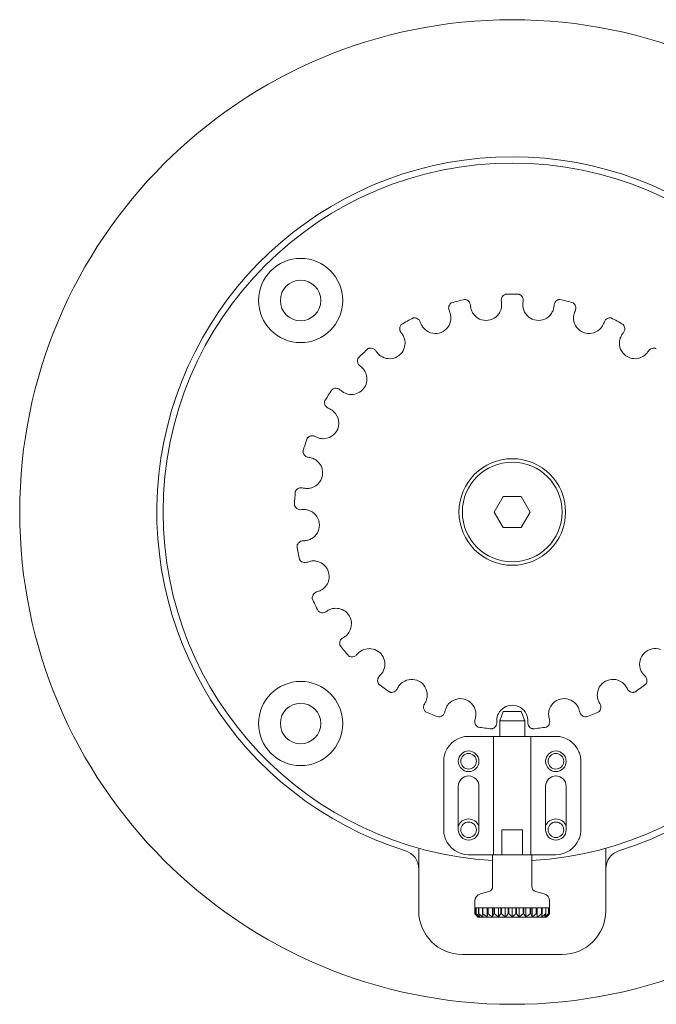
# Model space of a CAD drawing. Header units: millimetres. Extents: x 3163 to 5187, y 223 to 1022.
# Tile 3 of 15: x 3636 to 3739, y 518 to 676. Entities that reach past the tile are written whole.
import ezdxf

# ---------------------------------------------------------------- set-up
doc = ezdxf.new("R2010")
doc.units = ezdxf.units.MM

msp = doc.modelspace()

# ---------------------------------------------------------------- linework, layer by layer
at = {"color": 7, "linetype": 'Continuous', "lineweight": 15}
for p, q in [((3713.96, 599.06), (3712.51, 596.56)), ((3716.84, 599.06), (3713.96, 599.06)), ((3718.29, 596.56), (3716.84, 599.06)), ((3712.51, 596.56), (3713.96, 594.06)), ((3716.84, 594.06), (3718.29, 596.56)), ((3713.96, 594.06), (3716.84, 594.06)), ((3713.95, 564.56), (3713.4, 563.06)), ((3713.95, 564.56), (3716.85, 564.56)), ((3716.85, 564.56), (3717.4, 563.06)), ((3713.4, 560.56), (3713.4, 563.06)), ((3713.4, 563.06), (3717.4, 563.06)), ((3717.4, 560.56), (3717.4, 563.06)), ((3712.05, 560.56), (3708.4, 560.56)), ((3712.35, 560.56), (3712.05, 560.56)), ((3712.4, 560.56), (3712.35, 560.56)), ((3712.4, 560.56), (3712.4, 541.56)), ((3712.4, 560.56), (3718.4, 560.56)), ((3718.4, 541.56), (3718.4, 560.56)), ((3718.45, 560.56), (3718.4, 560.56)), ((3718.75, 560.56), (3718.45, 560.56)), ((3722.4, 560.56), (3718.75, 560.56)), ((3704.4, 545.56), (3704.4, 556.56)), ((3726.4, 556.56), (3726.4, 545.56)), ((3706.75, 545.56), (3706.75, 552.56)), ((3710.05, 552.56), (3710.05, 545.56)), ((3720.75, 545.56), (3720.75, 552.56)), ((3724.05, 552.56), (3724.05, 545.56)), ((3713.74, 545.56), (3713.74, 541.56)), ((3713.74, 541.56), (3713.74, 545.56)), ((3717.06, 545.56), (3713.74, 545.56)), ((3717.06, 545.56), (3713.74, 545.56)), ((3717.06, 541.56), (3717.06, 545.56)), ((3717.06, 545.56), (3717.06, 541.56)), ((3700.4, 539.32), (3700.4, 542.61)), ((3730.4, 542.61), (3730.4, 539.32)), ((3712.05, 541.56), (3708.4, 541.56)), ((3712.05, 541.56), (3712.25, 541.56)), ((3712.25, 536.44), (3712.25, 541.56)), ((3718.54, 541.56), (3712.25, 541.56)), ((3718.54, 536.44), (3718.54, 541.56)), ((3718.54, 541.56), (3718.75, 541.56)), ((3722.4, 541.56), (3718.75, 541.56)), ((3700.4, 532.56), (3700.4, 539.32)), ((3730.4, 539.32), (3730.4, 532.56)), ((3711.66, 535.67), (3710.29, 535.3)), ((3719.14, 535.67), (3720.51, 535.3)), ((3709.4, 533.06), (3709.4, 534.14)), ((3721.4, 533.06), (3721.4, 534.14)), ((3709.4, 533.06), (3709.4, 532.06)), ((3709.4, 533.06), (3709.4, 533.06)), ((3709.41, 532.06), (3709.41, 533.06)), ((3709.58, 533.06), (3709.41, 533.06)), ((3709.58, 533.06), (3709.58, 532.06)), ((3709.61, 532.06), (3709.61, 533.06)), ((3709.99, 533.06), (3709.61, 533.06)), ((3709.99, 533.06), (3709.99, 532.06)), ((3710.04, 532.06), (3710.04, 533.06)), ((3710.62, 533.06), (3710.04, 533.06)), ((3710.62, 533.06), (3710.62, 532.06)), ((3710.69, 532.06), (3710.69, 533.06)), ((3711.45, 533.06), (3710.69, 533.06)), ((3711.38, 531.61), (3711.38, 533.06)), ((3711.45, 533.06), (3711.45, 532.06)), ((3711.53, 532.06), (3711.53, 533.06)), ((3712.44, 533.06), (3711.53, 533.06)), ((3712.23, 531.61), (3712.23, 533.06)), ((3712.44, 533.06), (3712.44, 532.06)), ((3712.54, 532.06), (3712.54, 533.06)), ((3713.55, 533.06), (3712.54, 533.06)), ((3713.21, 531.61), (3713.21, 533.06)), ((3713.55, 533.06), (3713.55, 532.06)), ((3713.66, 532.06), (3713.66, 533.06)), ((3714.74, 533.06), (3713.66, 533.06)), ((3714.28, 531.61), (3714.28, 533.06)), ((3714.74, 533.06), (3714.74, 532.06)), ((3714.85, 532.06), (3714.85, 533.06)), ((3715.95, 533.06), (3714.85, 533.06)), ((3715.4, 533.06), (3715.4, 531.61)), ((3715.95, 533.06), (3715.95, 532.06)), ((3716.06, 532.06), (3716.06, 533.06)), ((3717.14, 533.06), (3716.06, 533.06)), ((3716.52, 531.61), (3716.52, 533.06)), ((3717.14, 533.06), (3717.14, 532.06)), ((3717.25, 532.06), (3717.25, 533.06)), ((3718.26, 533.06), (3717.25, 533.06)), ((3717.59, 531.61), (3717.59, 533.06)), ((3718.26, 533.06), (3718.26, 532.06)), ((3718.36, 532.06), (3718.36, 533.06)), ((3719.26, 533.06), (3718.36, 533.06)), ((3718.57, 531.61), (3718.57, 533.06)), ((3719.26, 533.06), (3719.26, 532.06)), ((3719.35, 532.06), (3719.35, 533.06)), ((3720.11, 533.06), (3719.35, 533.06)), ((3719.42, 531.61), (3719.42, 533.06)), ((3720.11, 533.06), (3720.11, 532.06)), ((3720.18, 532.06), (3720.18, 533.06)), ((3720.76, 533.06), (3720.18, 533.06)), ((3720.76, 533.06), (3720.76, 532.06)), ((3720.81, 532.06), (3720.81, 533.06)), ((3721.19, 533.06), (3720.81, 533.06)), ((3721.19, 533.06), (3721.19, 532.06)), ((3721.22, 532.06), (3721.22, 533.06)), ((3721.39, 533.06), (3721.22, 533.06)), ((3721.39, 532.06), (3721.39, 533.06)), ((3721.39, 533.06), (3721.39, 532.06)), ((3721.4, 533.06), (3721.39, 533.06)), ((3709.4, 532.06), (3709.41, 532.06)), ((3709.58, 532.06), (3709.61, 532.06)), ((3709.9, 531.56), (3709.62, 531.84)), ((3720.9, 531.56), (3709.9, 531.56)), ((3709.99, 532.06), (3710.04, 532.06)), ((3710.62, 532.06), (3710.69, 532.06)), ((3711.45, 532.06), (3711.53, 532.06)), ((3712.44, 532.06), (3712.54, 532.06)), ((3713.55, 532.06), (3713.66, 532.06)), ((3714.74, 532.06), (3714.85, 532.06)), ((3715.95, 532.06), (3716.06, 532.06)), ((3717.14, 532.06), (3717.25, 532.06)), ((3718.26, 532.06), (3718.36, 532.06)), ((3719.26, 532.06), (3719.35, 532.06)), ((3720.11, 532.06), (3720.18, 532.06)), ((3720.76, 532.06), (3720.81, 532.06)), ((3720.9, 531.56), (3721.18, 531.84)), ((3721.19, 532.06), (3721.22, 532.06)), ((3721.39, 532.06), (3721.39, 532.06)), ((3723.4, 525.56), (3707.4, 525.56))]:
    msp.add_line(p, q, dxfattribs=at)
at = {"color": 7, "linetype": 'Continuous', "lineweight": 15, "extrusion": (0, 0, -1)}
msp.add_circle((-3715.4, 596.56), 79, dxfattribs=at)
for centre, radius, start, end in [((-3715.4, 596.56), 57, 287.4576, 252.5424), ((-3681.46, 630.5), 6.75, 0, 180), ((-3681.46, 630.5), 6.75, 180, 0), ((-3715.4, 596.56), 34.95, 73.7828, 77.4172), ((-3715.4, 596.56), 34.95, 88.1828, 91.8172), ((-3715.4, 596.56), 34.95, 102.5828, 106.2172), ((-3711.2, 629.8), 2.5, 199.6241, 325.9759), ((-3719.6, 629.8), 2.5, 214.0241, 340.3759), ((-3715.4, 596.56), 34.95, 59.3828, 63.0172), ((-3703.07, 627.71), 2.5, 185.2241, 311.5759), ((-3727.73, 627.71), 2.5, 228.4241, 354.7759), ((-3715.4, 596.56), 34.95, 116.9828, 120.6172), ((-3715.4, 596.56), 34.95, 44.9828, 48.6172), ((-3695.71, 623.66), 2.5, 180, 297.1759), ((-3695.71, 623.66), 2.5, 170.8241, 180), ((-3735.09, 623.66), 2.5, 242.8241, 9.1759), ((-3689.59, 617.91), 2.5, 180, 282.7759), ((-3689.59, 617.91), 2.5, 156.4241, 180), ((-3715.4, 596.56), 34.95, 30.5828, 34.2172), ((-3685.09, 610.82), 2.5, 142.0241, 180), ((-3685.09, 610.82), 2.5, 180, 268.3759), ((-3715.4, 596.56), 34.95, 16.1828, 19.8172), ((-3682.49, 602.84), 2.5, 127.6241, 180), ((-3682.49, 602.84), 2.5, 180, 253.9759), ((-3715.4, 596.56), 34.95, 1.7828, 5.4172), ((-3681.97, 594.46), 2.5, 113.2241, 180), ((-3681.97, 594.46), 2.5, 180, 239.5759), ((-3715.4, 596.56), 34.95, 347.3828, 351.0172), ((-3683.54, 586.21), 2.5, 98.8241, 180), ((-3683.54, 586.21), 2.5, 180, 225.1759), ((-3715.4, 596.56), 34.95, 332.9828, 336.6172), ((-3687.11, 578.61), 2.5, 84.4241, 180), ((-3687.11, 578.61), 2.5, 180, 210.7759), ((-3715.4, 596.56), 34.95, 318.5828, 322.2172), ((-3692.47, 572.14), 2.5, 70.0241, 180), ((-3738.33, 572.14), 2.5, 343.6241, 109.9759), ((-3692.47, 572.14), 2.5, 180, 196.3759), ((-3681.46, 562.62), 6.75, 0, 180), ((-3715.4, 596.56), 34.95, 304.1828, 307.8172), ((-3699.26, 567.2), 2.5, 55.6241, 180), ((-3731.54, 567.2), 2.5, 358.0241, 124.3759), ((-3715.4, 596.56), 34.95, 232.1828, 235.8172), ((-3699.26, 567.2), 2.5, 180, 181.9759), ((-3707.07, 564.11), 2.5, 41.2241, 167.5759), ((-3723.73, 564.11), 2.5, 12.4241, 138.7759), ((-3715.4, 596.56), 34.95, 289.7828, 293.4172), ((-3715.4, 563.06), 2.5, 26.8241, 153.1759), ((-3715.4, 596.56), 34.95, 246.5828, 250.2172), ((-3681.46, 562.62), 6.75, 180, 0), ((-3715.4, 596.56), 34.95, 275.3828, 279.0172), ((-3715.4, 596.56), 34.95, 260.9828, 264.6172), ((-3708.4, 556.56), 1.65, 0, 180), ((-3722.4, 556.56), 1.65, 0, 180), ((-3708.4, 556.56), 1.65, 180, 0), ((-3722.4, 556.56), 1.65, 180, 0), ((-3708.4, 552.56), 1.65, 0, 180), ((-3722.4, 552.56), 1.65, 0, 180), ((-3708.4, 545.56), 1.75, 19.463, 160.537), ((-3722.4, 545.56), 1.75, 19.463, 160.537), ((-3708.4, 545.56), 1.65, 180, 0), ((-3722.4, 545.56), 1.65, 180, 0), ((-3697.4, 539.32), 3, 107.4576, 180), ((-3733.4, 539.32), 3, 0, 72.5424), ((-3711.45, 536.44), 0.8, 180, 255), ((-3720.2, 534.14), 1.2, 105, 180)]:
    msp.add_arc(centre, radius, start, end, dxfattribs=at)
at = {"color": 7, "linetype": 'Continuous', "lineweight": 15}
for centre, radius, start, end in [((3715.4, 596.56), 56, 0, 180), ((3681.46, 630.5), 3.25, 0, 180), ((3681.46, 630.5), 3.25, 180, 0), ((3715.4, 596.56), 8.55, 0, 180), ((3715.4, 596.56), 8, 0, 180), ((3715.4, 596.56), 56, 180, 266.7805), ((3715.4, 596.56), 8.55, 180, 0), ((3715.4, 596.56), 8, 180, 0), ((3715.4, 596.56), 56, 273.2195, 0), ((3681.46, 562.62), 3.25, 0, 180), ((3681.46, 562.62), 3.25, 180, 0), ((3708.4, 556.56), 4, 90, 157.6684), ((3722.4, 556.56), 4, 22.3316, 90), ((3708.4, 556.56), 1.25, 0, 180), ((3722.4, 556.56), 1.25, 0, 180), ((3708.4, 556.56), 1.25, 180, 0), ((3722.4, 556.56), 1.25, 180, 0), ((3708.4, 545.56), 1.25, 0, 180), ((3722.4, 545.56), 1.25, 0, 180), ((3708.4, 545.56), 1.25, 180, 0), ((3722.4, 545.56), 1.25, 180, 0), ((3708.4, 545.56), 4, 202.3316, 270), ((3722.4, 545.56), 4, 270, 337.6684), ((3719.34, 536.44), 0.8, 180, 255), ((3710.6, 534.14), 1.2, 105, 180), ((3707.4, 532.56), 7, 180, 270), ((3723.4, 532.56), 7, 270, 0)]:
    msp.add_arc(centre, radius, start, end, dxfattribs=at)
for points, knots in [([(3708.68, 629.8), (3708.67, 629.88), (3708.65, 629.96), (3708.59, 630.1), (3708.56, 630.17), (3708.44, 630.34), (3708.35, 630.43), (3708.15, 630.57), (3708.05, 630.61), (3707.92, 630.65), (3707.87, 630.66), (3707.81, 630.67), (3707.79, 630.67), (3707.79, 630.67)], [0.000000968, 0.000000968, 0.000000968, 0.000000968, 0.000311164, 0.000311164, 0.000621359, 0.000621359, 0.00124175, 0.00124175, 0.001862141, 0.001862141, 0.002172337, 0.002172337, 0.002482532, 0.002482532, 0.002482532, 0.002482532]), ([(3714.29, 631.49), (3714.29, 631.49), (3714.22, 631.47), (3714.07, 631.38), (3713.99, 631.32), (3713.83, 631.16), (3713.77, 631.07), (3713.67, 630.84), (3713.63, 630.7), (3713.63, 630.55)], [0.000000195, 0.000000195, 0.000000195, 0.000000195, 0.000580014, 0.000580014, 0.001159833, 0.001159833, 0.001739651, 0.001739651, 0.00231947, 0.00231947, 0.00231947, 0.00231947]), ([(3717.16, 630.43), (3717.17, 630.51), (3717.17, 630.59), (3717.15, 630.74), (3717.13, 630.81), (3717.06, 631.01), (3717, 631.12), (3716.84, 631.3), (3716.75, 631.37), (3716.63, 631.44), (3716.59, 631.46), (3716.53, 631.48), (3716.51, 631.49), (3716.51, 631.49)], [0.000000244, 0.000000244, 0.000000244, 0.000000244, 0.000310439, 0.000310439, 0.000620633, 0.000620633, 0.001241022, 0.001241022, 0.001861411, 0.001861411, 0.002171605, 0.002171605, 0.0024818, 0.0024818, 0.0024818, 0.0024818]), ([(3723.01, 630.67), (3723.01, 630.67), (3722.99, 630.67), (3722.92, 630.66), (3722.88, 630.65), (3722.75, 630.61), (3722.64, 630.57), (3722.45, 630.43), (3722.35, 630.34), (3722.2, 630.11), (3722.14, 629.97), (3722.12, 629.8)], [0.000000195, 0.000000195, 0.000000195, 0.000000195, 0.000309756, 0.000309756, 0.000619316, 0.000619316, 0.001238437, 0.001238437, 0.001857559, 0.001857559, 0.00247668, 0.00247668, 0.00247668, 0.00247668]), ([(3705.64, 630.12), (3705.64, 630.12), (3705.59, 630.09), (3705.49, 630), (3705.43, 629.94), (3705.28, 629.72), (3705.2, 629.52), (3705.2, 629.29)], [0.000000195, 0.000000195, 0.000000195, 0.000000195, 0.000494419, 0.000494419, 0.000988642, 0.000988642, 0.001977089, 0.001977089, 0.001977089, 0.001977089]), ([(3708.72, 629.48), (3708.74, 629.3), (3708.79, 629.12), (3708.92, 628.75), (3709.01, 628.57), (3709.13, 628.4)], [0.000001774, 0.000001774, 0.000001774, 0.000001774, 0.000606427, 0.000606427, 0.00121108, 0.00121108, 0.00121108, 0.00121108]), ([(3713.56, 628.96), (3713.6, 629.09), (3713.64, 629.24), (3713.69, 629.52), (3713.7, 629.66), (3713.7, 629.8)], [0.0067913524, 0.0067913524, 0.0067913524, 0.0067913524, 0.0072248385, 0.0072248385, 0.0076583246, 0.0076583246, 0.0076583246, 0.0076583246]), ([(3717.12, 630.11), (3717.09, 629.93), (3717.09, 629.74), (3717.13, 629.34), (3717.17, 629.15), (3717.24, 628.96)], [0.000000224, 0.000000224, 0.000000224, 0.000000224, 0.000604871, 0.000604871, 0.001209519, 0.001209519, 0.001209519, 0.001209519]), ([(3721.67, 628.4), (3721.78, 628.56), (3721.88, 628.75), (3722.01, 629.11), (3722.06, 629.3), (3722.08, 629.48)], [0.006789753, 0.006789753, 0.006789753, 0.006789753, 0.00739209, 0.00739209, 0.007994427, 0.007994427, 0.007994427, 0.007994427]), ([(3725.52, 628.93), (3725.56, 629), (3725.58, 629.08), (3725.6, 629.23), (3725.6, 629.31), (3725.58, 629.52), (3725.54, 629.64), (3725.43, 629.85), (3725.37, 629.94), (3725.26, 630.04), (3725.23, 630.07), (3725.18, 630.11), (3725.16, 630.12), (3725.16, 630.12)], [0.000005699, 0.000005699, 0.000005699, 0.000005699, 0.000315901, 0.000315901, 0.000626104, 0.000626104, 0.001246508, 0.001246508, 0.001866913, 0.001866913, 0.002177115, 0.002177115, 0.002487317, 0.002487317, 0.002487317, 0.002487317]), ([(3700.62, 627.08), (3700.59, 627.16), (3700.55, 627.23), (3700.47, 627.36), (3700.42, 627.41), (3700.26, 627.55), (3700.15, 627.62), (3699.93, 627.7), (3699.82, 627.71), (3699.67, 627.72), (3699.63, 627.71), (3699.56, 627.71), (3699.54, 627.7), (3699.54, 627.7)], [0.000009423, 0.000009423, 0.000009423, 0.000009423, 0.00031963, 0.00031963, 0.000629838, 0.000629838, 0.001250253, 0.001250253, 0.001870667, 0.001870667, 0.002180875, 0.002180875, 0.002491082, 0.002491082, 0.002491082, 0.002491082]), ([(3705.57, 627.71), (3705.57, 627.87), (3705.55, 628.03), (3705.49, 628.34), (3705.45, 628.49), (3705.39, 628.63)], [0.0070165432, 0.0070165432, 0.0070165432, 0.0070165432, 0.0075056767, 0.0075056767, 0.0079948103, 0.0079948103, 0.0079948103, 0.0079948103]), ([(3725.41, 628.63), (3725.34, 628.46), (3725.29, 628.28), (3725.23, 627.88), (3725.22, 627.68), (3725.24, 627.48)], [0.000000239, 0.000000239, 0.000000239, 0.000000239, 0.000604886, 0.000604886, 0.001209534, 0.001209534, 0.001209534, 0.001209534]), ([(3731.26, 627.7), (3731.26, 627.7), (3731.23, 627.71), (3731.17, 627.71), (3731.12, 627.72), (3730.98, 627.71), (3730.87, 627.7), (3730.65, 627.62), (3730.54, 627.55), (3730.33, 627.36), (3730.24, 627.24), (3730.17, 627.08)], [0.000000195, 0.000000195, 0.000000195, 0.000000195, 0.000309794, 0.000309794, 0.000619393, 0.000619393, 0.00123859, 0.00123859, 0.001857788, 0.001857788, 0.002476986, 0.002476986, 0.002476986, 0.002476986]), ([(3697.6, 626.64), (3697.6, 626.64), (3697.58, 626.61), (3697.52, 626.53), (3697.48, 626.48), (3697.39, 626.3), (3697.35, 626.15), (3697.35, 625.98)], [0.000000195, 0.000000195, 0.000000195, 0.000000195, 0.000399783, 0.000399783, 0.000799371, 0.000799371, 0.001598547, 0.001598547, 0.001598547, 0.001598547]), ([(3697.35, 625.98), (3697.35, 625.89), (3697.36, 625.79), (3697.43, 625.59), (3697.47, 625.49), (3697.54, 625.39)], [0.0015985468, 0.0015985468, 0.0015985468, 0.0015985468, 0.0020379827, 0.0020379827, 0.0024774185, 0.0024774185, 0.0024774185, 0.0024774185]), ([(3700.74, 626.79), (3700.81, 626.62), (3700.9, 626.45), (3701.12, 626.12), (3701.26, 625.97), (3701.41, 625.84)], [0.000000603, 0.000000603, 0.000000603, 0.000000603, 0.000605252, 0.000605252, 0.0012099, 0.0012099, 0.0012099, 0.0012099]), ([(3729.39, 625.84), (3729.54, 625.97), (3729.68, 626.13), (3729.9, 626.45), (3729.99, 626.62), (3730.06, 626.79)], [0.006789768, 0.006789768, 0.006789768, 0.006789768, 0.007392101, 0.007392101, 0.007994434, 0.007994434, 0.007994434, 0.007994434]), ([(3733.26, 625.39), (3733.31, 625.46), (3733.34, 625.53), (3733.4, 625.67), (3733.42, 625.74), (3733.46, 625.95), (3733.45, 626.08), (3733.4, 626.31), (3733.35, 626.41), (3733.28, 626.53), (3733.25, 626.57), (3733.21, 626.62), (3733.2, 626.64), (3733.2, 626.64)], [0.000021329, 0.000021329, 0.000021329, 0.000021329, 0.000331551, 0.000331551, 0.000641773, 0.000641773, 0.001262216, 0.001262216, 0.001882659, 0.001882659, 0.002192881, 0.002192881, 0.002503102, 0.002503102, 0.002503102, 0.002503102]), ([(3698.18, 624.06), (3698.14, 624.26), (3698.09, 624.46), (3697.93, 624.82), (3697.84, 624.99), (3697.73, 625.13)], [0.006789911, 0.006789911, 0.006789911, 0.006789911, 0.007392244, 0.007392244, 0.007994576, 0.007994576, 0.007994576, 0.007994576]), ([(3733.07, 625.13), (3732.96, 624.99), (3732.87, 624.82), (3732.71, 624.46), (3732.65, 624.26), (3732.62, 624.06)], [0.000000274, 0.000000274, 0.000000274, 0.000000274, 0.000604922, 0.000604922, 0.00120957, 0.00120957, 0.00120957, 0.00120957]), ([(3693.5, 622.45), (3693.45, 622.52), (3693.39, 622.58), (3693.28, 622.68), (3693.21, 622.72), (3693.03, 622.81), (3692.9, 622.85), (3692.67, 622.87), (3692.56, 622.86), (3692.42, 622.83), (3692.38, 622.81), (3692.32, 622.79), (3692.3, 622.78), (3692.3, 622.78)], [0.000027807, 0.000027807, 0.000027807, 0.000027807, 0.000338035, 0.000338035, 0.000648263, 0.000648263, 0.001268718, 0.001268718, 0.001889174, 0.001889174, 0.002199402, 0.002199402, 0.00250963, 0.00250963, 0.00250963, 0.00250963]), ([(3738.5, 622.78), (3738.5, 622.78), (3738.48, 622.79), (3738.42, 622.81), (3738.38, 622.83), (3738.24, 622.86), (3738.13, 622.87), (3737.89, 622.85), (3737.77, 622.81), (3737.52, 622.68), (3737.4, 622.59), (3737.3, 622.45)], [0.000000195, 0.000000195, 0.000000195, 0.000000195, 0.000309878, 0.000309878, 0.00061956, 0.00061956, 0.001238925, 0.001238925, 0.00185829, 0.00185829, 0.002477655, 0.002477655, 0.002477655, 0.002477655]), ([(3690.68, 621.27), (3690.68, 621.27), (3690.64, 621.2), (3690.59, 621.03), (3690.57, 620.93), (3690.57, 620.81)], [0.000000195, 0.000000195, 0.000000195, 0.000000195, 0.00058818, 0.00058818, 0.001176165, 0.001176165, 0.001176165, 0.001176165]), ([(3693.69, 622.19), (3693.79, 622.05), (3693.92, 621.91), (3694.22, 621.64), (3694.39, 621.53), (3694.57, 621.44)], [0.000000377, 0.000000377, 0.000000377, 0.000000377, 0.000605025, 0.000605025, 0.001209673, 0.001209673, 0.001209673, 0.001209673]), ([(3736.23, 621.44), (3736.41, 621.53), (3736.58, 621.65), (3736.88, 621.9), (3737.01, 622.05), (3737.11, 622.19)], [0.006789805, 0.006789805, 0.006789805, 0.006789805, 0.007392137, 0.007392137, 0.00799447, 0.00799447, 0.00799447, 0.00799447]), ([(3690.57, 620.81), (3690.57, 620.69), (3690.59, 620.56), (3690.71, 620.29), (3690.8, 620.16), (3690.93, 620.04)], [0.001176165, 0.001176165, 0.001176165, 0.001176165, 0.001825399, 0.001825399, 0.002474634, 0.002474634, 0.002474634, 0.002474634]), ([(3691.88, 618.91), (3691.8, 619.1), (3691.69, 619.28), (3691.46, 619.59), (3691.32, 619.72), (3691.18, 619.84)], [0.006789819, 0.006789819, 0.006789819, 0.006789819, 0.007392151, 0.007392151, 0.007994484, 0.007994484, 0.007994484, 0.007994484]), ([(3687.75, 616.19), (3687.68, 616.25), (3687.61, 616.29), (3687.48, 616.35), (3687.41, 616.38), (3687.2, 616.43), (3687.07, 616.43), (3686.84, 616.39), (3686.74, 616.35), (3686.61, 616.29), (3686.57, 616.26), (3686.52, 616.23), (3686.5, 616.21), (3686.5, 616.21)], [0.000027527, 0.000027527, 0.000027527, 0.000027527, 0.000337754, 0.000337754, 0.000647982, 0.000647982, 0.001268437, 0.001268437, 0.001888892, 0.001888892, 0.00219912, 0.00219912, 0.002509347, 0.002509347, 0.002509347, 0.002509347]), ([(3687.99, 615.99), (3688.13, 615.87), (3688.29, 615.77), (3688.65, 615.59), (3688.84, 615.52), (3689.03, 615.48)], [0.000000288, 0.000000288, 0.000000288, 0.000000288, 0.000604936, 0.000604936, 0.001209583, 0.001209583, 0.001209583, 0.001209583]), ([(3685.31, 614.34), (3685.31, 614.34), (3685.31, 614.31), (3685.29, 614.23), (3685.29, 614.18), (3685.29, 614.13)], [0.0000001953, 0.0000001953, 0.0000001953, 0.0000001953, 0.0003487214, 0.0003487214, 0.0006972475, 0.0006972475, 0.0006972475, 0.0006972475]), ([(3685.29, 614.13), (3685.29, 613.99), (3685.32, 613.81), (3685.45, 613.57), (3685.51, 613.49), (3685.66, 613.34), (3685.75, 613.27), (3685.86, 613.22)], [0.000697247, 0.000697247, 0.000697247, 0.000697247, 0.00158718, 0.00158718, 0.002032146, 0.002032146, 0.002477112, 0.002477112, 0.002477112, 0.002477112]), ([(3687.06, 612.36), (3686.93, 612.52), (3686.79, 612.67), (3686.48, 612.91), (3686.32, 613.01), (3686.15, 613.09)], [0.006789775, 0.006789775, 0.006789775, 0.006789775, 0.007392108, 0.007392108, 0.00799444, 0.00799444, 0.00799444, 0.00799444]), ([(3683.73, 608.7), (3683.66, 608.73), (3683.58, 608.76), (3683.43, 608.79), (3683.36, 608.79), (3683.15, 608.79), (3683.02, 608.76), (3682.8, 608.67), (3682.71, 608.6), (3682.61, 608.51), (3682.58, 608.48), (3682.53, 608.43), (3682.52, 608.41), (3682.52, 608.41)], [0.000008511, 0.000008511, 0.000008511, 0.000008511, 0.000318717, 0.000318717, 0.000628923, 0.000628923, 0.001249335, 0.001249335, 0.001869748, 0.001869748, 0.002179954, 0.002179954, 0.00249016, 0.00249016, 0.00249016, 0.00249016]), ([(3684.02, 608.56), (3684.19, 608.48), (3684.37, 608.42), (3684.75, 608.34), (3684.95, 608.32), (3685.16, 608.33)], [0.000000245, 0.000000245, 0.000000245, 0.000000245, 0.000604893, 0.000604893, 0.00120954, 0.00120954, 0.00120954, 0.00120954]), ([(3681.84, 606.3), (3681.84, 606.3), (3681.84, 606.28), (3681.84, 606.21), (3681.85, 606.17), (3681.88, 606.03), (3681.92, 605.92), (3682.04, 605.72), (3682.12, 605.62), (3682.34, 605.45), (3682.48, 605.39), (3682.65, 605.35)], [0.000000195, 0.000000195, 0.000000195, 0.000000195, 0.000309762, 0.000309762, 0.000619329, 0.000619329, 0.001238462, 0.001238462, 0.001857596, 0.001857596, 0.00247673, 0.00247673, 0.00247673, 0.00247673]), ([(3684.02, 604.82), (3683.86, 604.94), (3683.68, 605.05), (3683.32, 605.2), (3683.14, 605.26), (3682.96, 605.29)], [0.006789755, 0.006789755, 0.006789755, 0.006789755, 0.00739209, 0.00739209, 0.007994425, 0.007994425, 0.007994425, 0.007994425]), ([(3681.71, 600.44), (3681.63, 600.46), (3681.55, 600.46), (3681.39, 600.45), (3681.32, 600.44), (3681.12, 600.39), (3681.01, 600.32), (3680.82, 600.18), (3680.75, 600.1), (3680.67, 599.98), (3680.65, 599.94), (3680.62, 599.88), (3680.61, 599.86), (3680.61, 599.86)], [0.000000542, 0.000000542, 0.000000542, 0.000000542, 0.000310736, 0.000310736, 0.000620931, 0.000620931, 0.001241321, 0.001241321, 0.001861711, 0.001861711, 0.002171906, 0.002171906, 0.0024821, 0.0024821, 0.0024821, 0.0024821]), ([(3682.02, 600.38), (3682.2, 600.35), (3682.39, 600.33), (3682.79, 600.35), (3682.99, 600.38), (3683.18, 600.43)], [0.000000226, 0.000000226, 0.000000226, 0.000000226, 0.000604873, 0.000604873, 0.001209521, 0.001209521, 0.001209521, 0.001209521]), ([(3680.47, 597.65), (3680.47, 597.65), (3680.47, 597.63), (3680.5, 597.56), (3680.51, 597.52), (3680.58, 597.4), (3680.64, 597.3), (3680.81, 597.14), (3680.91, 597.06), (3681.17, 596.95), (3681.32, 596.92), (3681.49, 596.93)], [0.000000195, 0.000000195, 0.000000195, 0.000000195, 0.000309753, 0.000309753, 0.00061931, 0.00061931, 0.001238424, 0.001238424, 0.001857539, 0.001857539, 0.002476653, 0.002476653, 0.002476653, 0.002476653]), ([(3682.95, 596.75), (3682.77, 596.83), (3682.57, 596.89), (3682.18, 596.96), (3681.99, 596.96), (3681.81, 596.95)], [0.006793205, 0.006793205, 0.006793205, 0.006793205, 0.007395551, 0.007395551, 0.007997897, 0.007997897, 0.007997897, 0.007997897]), ([(3681.8, 591.94), (3681.72, 591.94), (3681.64, 591.92), (3681.49, 591.88), (3681.43, 591.84), (3681.25, 591.74), (3681.15, 591.65), (3681, 591.47), (3680.96, 591.37), (3680.91, 591.23), (3680.9, 591.19), (3680.88, 591.13), (3680.88, 591.1), (3680.88, 591.1)], [0.000000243, 0.000000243, 0.000000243, 0.000000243, 0.000310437, 0.000310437, 0.000620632, 0.000620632, 0.001241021, 0.001241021, 0.001861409, 0.001861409, 0.002171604, 0.002171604, 0.002481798, 0.002481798, 0.002481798, 0.002481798]), ([(3682.12, 591.96), (3682.3, 591.97), (3682.49, 592), (3682.87, 592.12), (3683.06, 592.2), (3683.23, 592.3)], [0.00000357, 0.00000357, 0.00000357, 0.00000357, 0.00060823, 0.00060823, 0.001212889, 0.001212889, 0.001212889, 0.001212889]), ([(3681.29, 588.93), (3681.29, 588.93), (3681.31, 588.91), (3681.34, 588.85), (3681.37, 588.82), (3681.46, 588.71), (3681.55, 588.64), (3681.75, 588.52), (3681.87, 588.47), (3682.15, 588.43), (3682.3, 588.43), (3682.46, 588.49)], [0.000000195, 0.000000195, 0.000000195, 0.000000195, 0.000309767, 0.000309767, 0.000619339, 0.000619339, 0.001238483, 0.001238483, 0.001857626, 0.001857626, 0.00247677, 0.00247677, 0.00247677, 0.00247677]), ([(3683.92, 588.68), (3683.72, 588.71), (3683.52, 588.72), (3683.12, 588.68), (3682.94, 588.64), (3682.77, 588.59)], [0.007094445, 0.007094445, 0.007094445, 0.007094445, 0.007701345, 0.007701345, 0.008308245, 0.008308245, 0.008308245, 0.008308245]), ([(3684.01, 583.73), (3683.87, 583.69), (3683.76, 583.62), (3683.58, 583.46), (3683.51, 583.38), (3683.4, 583.2), (3683.37, 583.11), (3683.32, 582.93), (3683.32, 582.85), (3683.32, 582.78)], [0.000006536, 0.000006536, 0.000006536, 0.000006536, 0.000524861, 0.000524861, 0.001043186, 0.001043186, 0.001561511, 0.001561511, 0.002079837, 0.002079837, 0.002079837, 0.002079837]), ([(3684.31, 583.83), (3684.48, 583.89), (3684.66, 583.97), (3685, 584.17), (3685.16, 584.29), (3685.3, 584.44)], [0.000282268, 0.000282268, 0.000282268, 0.000282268, 0.000887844, 0.000887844, 0.001493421, 0.001493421, 0.001493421, 0.001493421]), ([(3684.26, 580.68), (3684.26, 580.68), (3684.28, 580.67), (3684.33, 580.62), (3684.36, 580.6), (3684.48, 580.52), (3684.58, 580.47), (3684.81, 580.4), (3684.94, 580.39), (3685.21, 580.41), (3685.36, 580.46), (3685.5, 580.55)], [0.000000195, 0.000000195, 0.000000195, 0.000000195, 0.000309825, 0.000309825, 0.000619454, 0.000619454, 0.001238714, 0.001238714, 0.001857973, 0.001857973, 0.002477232, 0.002477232, 0.002477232, 0.002477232]), ([(3686.87, 581.1), (3686.67, 581.08), (3686.47, 581.03), (3686.1, 580.9), (3685.93, 580.82), (3685.77, 580.72)], [0.006789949, 0.006789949, 0.006789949, 0.006789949, 0.007392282, 0.007392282, 0.007994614, 0.007994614, 0.007994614, 0.007994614]), ([(3688.45, 576.5), (3688.61, 576.6), (3688.76, 576.71), (3689.03, 577), (3689.16, 577.16), (3689.26, 577.33)], [0.000000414, 0.000000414, 0.000000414, 0.000000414, 0.000605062, 0.000605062, 0.00120971, 0.00120971, 0.00120971, 0.00120971]), ([(3688.18, 576.33), (3688.1, 576.27), (3688.02, 576.21), (3687.9, 576.07), (3687.85, 575.99), (3687.75, 575.77), (3687.72, 575.62), (3687.72, 575.48)], [0.000021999, 0.000021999, 0.000021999, 0.000021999, 0.000405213, 0.000405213, 0.000788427, 0.000788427, 0.001554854, 0.001554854, 0.001554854, 0.001554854]), ([(3687.72, 575.48), (3687.72, 575.4), (3687.73, 575.32), (3687.76, 575.2), (3687.78, 575.15), (3687.78, 575.15)], [0.0015548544, 0.0015548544, 0.0015548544, 0.0015548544, 0.0020293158, 0.0020293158, 0.0025037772, 0.0025037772, 0.0025037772, 0.0025037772]), ([(3689.19, 573.44), (3689.19, 573.44), (3689.21, 573.43), (3689.27, 573.4), (3689.31, 573.38), (3689.44, 573.33), (3689.55, 573.31), (3689.79, 573.3), (3689.91, 573.32), (3690.18, 573.41), (3690.31, 573.49), (3690.43, 573.62)], [0.000000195, 0.000000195, 0.000000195, 0.000000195, 0.000309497, 0.000309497, 0.000618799, 0.000618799, 0.001237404, 0.001237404, 0.001856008, 0.001856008, 0.002474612, 0.002474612, 0.002474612, 0.002474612]), ([(3691.61, 574.49), (3691.42, 574.42), (3691.24, 574.33), (3690.92, 574.11), (3690.77, 573.98), (3690.64, 573.85)], [0.006789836, 0.006789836, 0.006789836, 0.006789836, 0.007392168, 0.007392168, 0.007994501, 0.007994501, 0.007994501, 0.007994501]), ([(3694.29, 570.43), (3694.41, 570.56), (3694.53, 570.71), (3694.73, 571.06), (3694.81, 571.24), (3694.87, 571.44)], [0.000000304, 0.000000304, 0.000000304, 0.000000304, 0.000604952, 0.000604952, 0.0012096, 0.0012096, 0.0012096, 0.0012096]), ([(3735.93, 571.44), (3735.99, 571.24), (3736.07, 571.05), (3736.27, 570.72), (3736.38, 570.56), (3736.51, 570.43)], [0.006789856, 0.006789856, 0.006789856, 0.006789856, 0.007392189, 0.007392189, 0.007994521, 0.007994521, 0.007994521, 0.007994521]), ([(3694.07, 570.2), (3693.97, 570.09), (3693.9, 569.97), (3693.82, 569.73), (3693.8, 569.62), (3693.8, 569.51)], [0.00003505, 0.00003505, 0.00003505, 0.00003505, 0.000577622, 0.000577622, 0.001120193, 0.001120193, 0.001120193, 0.001120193]), ([(3693.8, 569.51), (3693.8, 569.37), (3693.83, 569.25), (3693.89, 569.09), (3693.91, 569.05), (3693.95, 568.98), (3693.97, 568.95), (3693.97, 568.95)], [0.001120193, 0.001120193, 0.001120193, 0.001120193, 0.001818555, 0.001818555, 0.002167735, 0.002167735, 0.002516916, 0.002516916, 0.002516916, 0.002516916]), ([(3697.85, 569.27), (3697.68, 569.15), (3697.53, 569.02), (3697.27, 568.73), (3697.16, 568.57), (3697.07, 568.41)], [0.006789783, 0.006789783, 0.006789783, 0.006789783, 0.007392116, 0.007392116, 0.007994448, 0.007994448, 0.007994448, 0.007994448]), ([(3733.73, 568.41), (3733.64, 568.57), (3733.53, 568.72), (3733.27, 569.02), (3733.12, 569.15), (3732.95, 569.27)], [0.00000046, 0.00000046, 0.00000046, 0.00000046, 0.000605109, 0.000605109, 0.001209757, 0.001209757, 0.001209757, 0.001209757]), ([(3736.83, 568.95), (3736.83, 568.95), (3736.84, 568.97), (3736.87, 569.03), (3736.9, 569.07), (3736.95, 569.2), (3736.98, 569.3), (3737.01, 569.54), (3737, 569.67), (3736.92, 569.93), (3736.84, 570.07), (3736.73, 570.2)], [0.000000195, 0.000000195, 0.000000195, 0.000000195, 0.000309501, 0.000309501, 0.000618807, 0.000618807, 0.00123742, 0.00123742, 0.001856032, 0.001856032, 0.002474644, 0.002474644, 0.002474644, 0.002474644]), ([(3695.76, 567.65), (3695.76, 567.65), (3695.78, 567.64), (3695.85, 567.63), (3695.89, 567.62), (3696.03, 567.61), (3696.15, 567.61), (3696.38, 567.66), (3696.5, 567.71), (3696.73, 567.87), (3696.83, 567.98), (3696.92, 568.13)], [0.000000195, 0.000000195, 0.000000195, 0.000000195, 0.000309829, 0.000309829, 0.000619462, 0.000619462, 0.001238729, 0.001238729, 0.001857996, 0.001857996, 0.002477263, 0.002477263, 0.002477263, 0.002477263]), ([(3733.88, 568.13), (3733.92, 568.05), (3733.97, 567.99), (3734.07, 567.88), (3734.13, 567.83), (3734.3, 567.71), (3734.42, 567.66), (3734.65, 567.61), (3734.76, 567.61), (3734.9, 567.62), (3734.95, 567.63), (3735.01, 567.64), (3735.03, 567.65), (3735.03, 567.65)], [0.000017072, 0.000017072, 0.000017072, 0.000017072, 0.000327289, 0.000327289, 0.000637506, 0.000637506, 0.00125794, 0.00125794, 0.001878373, 0.001878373, 0.00218859, 0.00218859, 0.002498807, 0.002498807, 0.002498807, 0.002498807]), ([(3701.3, 565.72), (3701.25, 565.64), (3701.22, 565.56), (3701.18, 565.39), (3701.17, 565.31), (3701.17, 565.24)], [0.0000119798, 0.0000119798, 0.0000119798, 0.0000119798, 0.0003537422, 0.0003537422, 0.0006955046, 0.0006955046, 0.0006955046, 0.0006955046]), ([(3701.45, 566), (3701.54, 566.16), (3701.61, 566.33), (3701.72, 566.72), (3701.75, 566.91), (3701.76, 567.12)], [0.000000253, 0.000000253, 0.000000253, 0.000000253, 0.000604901, 0.000604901, 0.001209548, 0.001209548, 0.001209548, 0.001209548]), ([(3705.19, 565.76), (3705.05, 565.61), (3704.94, 565.44), (3704.76, 565.09), (3704.69, 564.91), (3704.65, 564.73)], [0.006789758, 0.006789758, 0.006789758, 0.006789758, 0.007392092, 0.007392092, 0.007994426, 0.007994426, 0.007994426, 0.007994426]), ([(3726.15, 564.73), (3726.11, 564.91), (3726.04, 565.09), (3725.86, 565.44), (3725.74, 565.61), (3725.61, 565.76)], [0.000000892, 0.000000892, 0.000000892, 0.000000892, 0.000605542, 0.000605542, 0.001210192, 0.001210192, 0.001210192, 0.001210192]), ([(3729.04, 567.12), (3729.05, 566.92), (3729.08, 566.71), (3729.18, 566.34), (3729.26, 566.16), (3729.35, 566)], [0.006789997, 0.006789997, 0.006789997, 0.006789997, 0.00739233, 0.00739233, 0.007994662, 0.007994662, 0.007994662, 0.007994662]), ([(3729.29, 564.49), (3729.29, 564.49), (3729.31, 564.5), (3729.35, 564.55), (3729.38, 564.58), (3729.47, 564.7), (3729.53, 564.79), (3729.61, 565.02), (3729.63, 565.14), (3729.62, 565.42), (3729.58, 565.57), (3729.5, 565.72)], [0.000000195, 0.000000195, 0.000000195, 0.000000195, 0.000309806, 0.000309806, 0.000619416, 0.000619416, 0.001238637, 0.001238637, 0.001857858, 0.001857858, 0.002477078, 0.002477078, 0.002477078, 0.002477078]), ([(3701.17, 565.24), (3701.17, 565.04), (3701.23, 564.87), (3701.35, 564.67), (3701.39, 564.61), (3701.47, 564.52), (3701.51, 564.49), (3701.51, 564.49)], [0.000695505, 0.000695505, 0.000695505, 0.000695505, 0.001594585, 0.001594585, 0.002044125, 0.002044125, 0.002493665, 0.002493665, 0.002493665, 0.002493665]), ([(3703.57, 563.67), (3703.57, 563.67), (3703.59, 563.67), (3703.66, 563.68), (3703.7, 563.68), (3703.84, 563.7), (3703.95, 563.73), (3704.16, 563.84), (3704.26, 563.92), (3704.45, 564.13), (3704.52, 564.26), (3704.57, 564.43)], [0.000000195, 0.000000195, 0.000000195, 0.000000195, 0.00030977, 0.00030977, 0.000619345, 0.000619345, 0.001238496, 0.001238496, 0.001857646, 0.001857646, 0.002476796, 0.002476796, 0.002476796, 0.002476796]), ([(3713.17, 564.19), (3713.08, 564.01), (3713.01, 563.82), (3712.92, 563.43), (3712.9, 563.24), (3712.9, 563.06)], [0.006789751, 0.006789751, 0.006789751, 0.006789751, 0.007392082, 0.007392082, 0.007994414, 0.007994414, 0.007994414, 0.007994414]), ([(3717.9, 563.06), (3717.9, 563.24), (3717.88, 563.43), (3717.79, 563.82), (3717.72, 564.01), (3717.63, 564.19)], [0.000000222, 0.000000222, 0.000000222, 0.000000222, 0.000604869, 0.000604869, 0.001209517, 0.001209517, 0.001209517, 0.001209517]), ([(3721.29, 564.65), (3721.25, 564.45), (3721.23, 564.25), (3721.24, 563.86), (3721.26, 563.67), (3721.31, 563.49)], [0.006790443, 0.006790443, 0.006790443, 0.006790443, 0.007392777, 0.007392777, 0.007995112, 0.007995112, 0.007995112, 0.007995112]), ([(3726.23, 564.43), (3726.25, 564.34), (3726.28, 564.27), (3726.35, 564.13), (3726.4, 564.07), (3726.53, 563.92), (3726.64, 563.84), (3726.85, 563.73), (3726.95, 563.7), (3727.09, 563.68), (3727.14, 563.68), (3727.21, 563.67), (3727.23, 563.67), (3727.23, 563.67)], [0.000004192, 0.000004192, 0.000004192, 0.000004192, 0.000314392, 0.000314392, 0.000624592, 0.000624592, 0.001244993, 0.001244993, 0.001865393, 0.001865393, 0.002175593, 0.002175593, 0.002485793, 0.002485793, 0.002485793, 0.002485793]), ([(3709.38, 562.93), (3709.38, 562.8), (3709.4, 562.68), (3709.49, 562.47), (3709.54, 562.38), (3709.67, 562.22), (3709.74, 562.16), (3709.86, 562.07), (3709.92, 562.04), (3709.92, 562.04)], [0.000326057, 0.000326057, 0.000326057, 0.000326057, 0.000865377, 0.000865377, 0.001404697, 0.001404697, 0.001944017, 0.001944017, 0.002483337, 0.002483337, 0.002483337, 0.002483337]), ([(3712.12, 561.77), (3712.12, 561.77), (3712.14, 561.77), (3712.21, 561.79), (3712.25, 561.8), (3712.38, 561.86), (3712.47, 561.91), (3712.65, 562.07), (3712.73, 562.17), (3712.86, 562.42), (3712.9, 562.57), (3712.9, 562.74)], [0.000000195, 0.000000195, 0.000000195, 0.000000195, 0.000309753, 0.000309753, 0.00061931, 0.00061931, 0.001238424, 0.001238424, 0.001857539, 0.001857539, 0.002476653, 0.002476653, 0.002476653, 0.002476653]), ([(3712.9, 563.06), (3712.9, 563), (3712.9, 562.95), (3712.9, 562.84), (3712.9, 562.79), (3712.9, 562.74)], [0.0155005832, 0.0155005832, 0.0155005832, 0.0155005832, 0.0156861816, 0.0156861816, 0.0158717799, 0.0158717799, 0.0158717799, 0.0158717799]), ([(3717.9, 562.74), (3717.9, 562.79), (3717.9, 562.84), (3717.9, 562.95), (3717.9, 563.01), (3717.9, 563.06)], [0.0154363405, 0.0154363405, 0.0154363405, 0.0154363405, 0.0156217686, 0.0156217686, 0.0158071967, 0.0158071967, 0.0158071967, 0.0158071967]), ([(3717.9, 562.74), (3717.9, 562.66), (3717.91, 562.58), (3717.95, 562.43), (3717.97, 562.36), (3718.07, 562.17), (3718.15, 562.07), (3718.32, 561.91), (3718.42, 561.86), (3718.55, 561.8), (3718.59, 561.79), (3718.66, 561.77), (3718.68, 561.77), (3718.68, 561.77)], [0.000000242, 0.000000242, 0.000000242, 0.000000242, 0.000310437, 0.000310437, 0.000620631, 0.000620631, 0.00124102, 0.00124102, 0.001861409, 0.001861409, 0.002171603, 0.002171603, 0.002481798, 0.002481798, 0.002481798, 0.002481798]), ([(3720.88, 562.04), (3720.88, 562.04), (3720.9, 562.05), (3720.95, 562.09), (3720.99, 562.11), (3721.1, 562.2), (3721.18, 562.28), (3721.32, 562.47), (3721.37, 562.59), (3721.43, 562.86), (3721.43, 563.02), (3721.39, 563.18)], [0.000000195, 0.000000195, 0.000000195, 0.000000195, 0.000309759, 0.000309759, 0.000619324, 0.000619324, 0.001238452, 0.001238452, 0.00185758, 0.00185758, 0.002476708, 0.002476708, 0.002476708, 0.002476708]), ([(3704.7, 558.08), (3704.6, 557.83), (3704.52, 557.58), (3704.42, 557.07), (3704.4, 556.82), (3704.4, 556.56)], [0, 0, 0, 0, 0.000795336, 0.000795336, 0.001590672, 0.001590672, 0.001590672, 0.001590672]), ([(3726.4, 556.56), (3726.4, 556.69), (3726.39, 556.82), (3726.37, 557.07), (3726.35, 557.2), (3726.28, 557.58), (3726.2, 557.83), (3726.1, 558.08)], [-0.000012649, -0.000012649, -0.000012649, -0.000012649, 0.000383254, 0.000383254, 0.000779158, 0.000779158, 0.001570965, 0.001570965, 0.001570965, 0.001570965]), ([(3704.4, 545.56), (3704.4, 545.31), (3704.42, 545.05), (3704.52, 544.54), (3704.6, 544.29), (3704.7, 544.04)], [-0.000012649, -0.000012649, -0.000012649, -0.000012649, 0.000780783, 0.000780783, 0.001574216, 0.001574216, 0.001574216, 0.001574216]), ([(3726.1, 544.04), (3726.2, 544.29), (3726.28, 544.54), (3726.37, 545.05), (3726.4, 545.3), (3726.4, 545.56)], [0, 0, 0, 0, 0.000795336, 0.000795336, 0.001590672, 0.001590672, 0.001590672, 0.001590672])]:
    msp.add_open_spline(points, degree=3, knots=knots, dxfattribs=at)
for points in [[(3713.63, 630.55), (3713.63, 630.51), (3713.64, 630.47), (3713.64, 630.43)], [(3713.68, 630.11), (3713.67, 630.22), (3713.65, 630.33), (3713.64, 630.43)], [(3717.16, 630.43), (3717.14, 630.33), (3717.13, 630.22), (3717.12, 630.11)], [(3705.2, 629.29), (3705.2, 629.18), (3705.22, 629.05), (3705.27, 628.93)], [(3705.39, 628.63), (3705.35, 628.73), (3705.31, 628.83), (3705.27, 628.93)], [(3708.68, 629.8), (3708.69, 629.7), (3708.71, 629.59), (3708.72, 629.48)], [(3713.7, 629.8), (3713.7, 629.9), (3713.69, 630.01), (3713.68, 630.11)], [(3722.08, 629.48), (3722.09, 629.59), (3722.11, 629.7), (3722.12, 629.8)], [(3725.52, 628.93), (3725.49, 628.83), (3725.45, 628.73), (3725.41, 628.63)], [(3705.56, 627.48), (3705.56, 627.56), (3705.57, 627.63), (3705.57, 627.71)], [(3700.62, 627.08), (3700.66, 626.99), (3700.7, 626.89), (3700.74, 626.79)], [(3730.06, 626.79), (3730.1, 626.89), (3730.14, 626.99), (3730.17, 627.08)], [(3697.73, 625.13), (3697.67, 625.22), (3697.6, 625.31), (3697.54, 625.39)], [(3733.26, 625.39), (3733.2, 625.31), (3733.13, 625.22), (3733.07, 625.13)], [(3693.5, 622.45), (3693.56, 622.37), (3693.62, 622.28), (3693.69, 622.19)], [(3737.11, 622.19), (3737.18, 622.28), (3737.24, 622.37), (3737.3, 622.45)], [(3691.18, 619.84), (3691.09, 619.91), (3691.01, 619.98), (3690.93, 620.04)], [(3687.75, 616.19), (3687.83, 616.13), (3687.91, 616.06), (3687.99, 615.99)], [(3686.15, 613.09), (3686.05, 613.13), (3685.95, 613.18), (3685.86, 613.22)], [(3683.73, 608.7), (3683.83, 608.65), (3683.92, 608.61), (3684.02, 608.56)], [(3682.96, 605.29), (3682.85, 605.31), (3682.75, 605.33), (3682.65, 605.35)], [(3681.71, 600.44), (3681.81, 600.42), (3681.91, 600.4), (3682.02, 600.38)], [(3681.81, 596.95), (3681.7, 596.95), (3681.59, 596.94), (3681.49, 596.93)], [(3681.8, 591.94), (3681.9, 591.95), (3682.01, 591.95), (3682.12, 591.96)], [(3682.77, 588.59), (3682.66, 588.55), (3682.56, 588.52), (3682.46, 588.49)], [(3684.01, 583.73), (3684.1, 583.76), (3684.21, 583.8), (3684.31, 583.83)], [(3683.32, 582.78), (3683.32, 582.73), (3683.32, 582.69), (3683.32, 582.69)], [(3685.77, 580.72), (3685.68, 580.66), (3685.59, 580.6), (3685.5, 580.55)], [(3688.18, 576.33), (3688.27, 576.38), (3688.36, 576.44), (3688.45, 576.5)], [(3690.64, 573.85), (3690.57, 573.77), (3690.5, 573.69), (3690.43, 573.62)], [(3694.07, 570.2), (3694.14, 570.27), (3694.21, 570.35), (3694.29, 570.43)], [(3736.51, 570.43), (3736.59, 570.35), (3736.66, 570.27), (3736.73, 570.2)], [(3697.07, 568.41), (3697.02, 568.31), (3696.96, 568.22), (3696.92, 568.13)], [(3733.88, 568.13), (3733.83, 568.22), (3733.78, 568.31), (3733.73, 568.41)], [(3701.3, 565.72), (3701.35, 565.81), (3701.4, 565.9), (3701.45, 566)], [(3729.35, 566), (3729.4, 565.9), (3729.45, 565.81), (3729.5, 565.72)], [(3704.65, 564.73), (3704.62, 564.63), (3704.59, 564.52), (3704.57, 564.43)], [(3709.49, 563.49), (3709.54, 563.68), (3709.57, 563.89), (3709.57, 564.11)], [(3709.57, 564.11), (3709.57, 564.29), (3709.55, 564.47), (3709.51, 564.65)], [(3726.23, 564.43), (3726.21, 564.52), (3726.18, 564.63), (3726.15, 564.73)], [(3709.41, 563.18), (3709.39, 563.1), (3709.38, 563.01), (3709.38, 562.93)], [(3709.41, 563.18), (3709.44, 563.28), (3709.46, 563.38), (3709.49, 563.49)], [(3721.31, 563.49), (3721.34, 563.38), (3721.36, 563.28), (3721.39, 563.18)], [(3709.4, 532.06), (3709.47, 531.99), (3709.54, 531.92), (3709.62, 531.84)], [(3709.91, 531.61), (3709.74, 531.75), (3709.58, 531.91), (3709.41, 532.06)], [(3709.58, 532.06), (3709.69, 531.91), (3709.8, 531.75), (3709.91, 531.61)], [(3710.19, 531.61), (3709.99, 531.75), (3709.8, 531.91), (3709.61, 532.06)], [(3709.99, 532.06), (3710.06, 531.91), (3710.12, 531.75), (3710.19, 531.61)], [(3710.69, 531.61), (3710.47, 531.75), (3710.25, 531.91), (3710.04, 532.06)], [(3710.62, 532.06), (3710.64, 531.91), (3710.67, 531.75), (3710.69, 531.61)], [(3711.38, 531.61), (3711.14, 531.75), (3710.92, 531.91), (3710.69, 532.06)], [(3711.45, 532.06), (3711.42, 531.91), (3711.4, 531.75), (3711.38, 531.61)], [(3712.23, 531.61), (3711.99, 531.75), (3711.76, 531.91), (3711.53, 532.06)], [(3712.44, 532.06), (3712.37, 531.91), (3712.3, 531.75), (3712.23, 531.61)], [(3713.21, 531.61), (3712.98, 531.75), (3712.76, 531.91), (3712.54, 532.06)], [(3713.55, 532.06), (3713.44, 531.91), (3713.32, 531.75), (3713.21, 531.61)], [(3714.28, 531.61), (3714.07, 531.75), (3713.86, 531.91), (3713.66, 532.06)], [(3714.74, 532.06), (3714.59, 531.91), (3714.44, 531.75), (3714.28, 531.61)], [(3715.4, 531.61), (3715.21, 531.75), (3715.03, 531.91), (3714.85, 532.06)], [(3715.95, 532.06), (3715.77, 531.91), (3715.59, 531.75), (3715.4, 531.61)], [(3716.52, 531.61), (3716.36, 531.75), (3716.21, 531.91), (3716.06, 532.06)], [(3717.14, 532.06), (3716.94, 531.91), (3716.73, 531.75), (3716.52, 531.61)], [(3717.59, 531.61), (3717.47, 531.75), (3717.36, 531.91), (3717.25, 532.06)], [(3718.26, 532.06), (3718.04, 531.91), (3717.82, 531.75), (3717.59, 531.61)], [(3718.57, 531.61), (3718.5, 531.75), (3718.43, 531.91), (3718.36, 532.06)], [(3719.26, 532.06), (3719.04, 531.91), (3718.8, 531.75), (3718.57, 531.61)], [(3719.42, 531.61), (3719.4, 531.75), (3719.37, 531.91), (3719.35, 532.06)], [(3720.11, 532.06), (3719.88, 531.91), (3719.65, 531.75), (3719.42, 531.61)], [(3720.11, 531.61), (3720.13, 531.75), (3720.16, 531.91), (3720.18, 532.06)], [(3720.76, 532.06), (3720.55, 531.91), (3720.33, 531.75), (3720.11, 531.61)], [(3720.6, 531.61), (3720.67, 531.75), (3720.74, 531.91), (3720.81, 532.06)], [(3721.19, 532.06), (3721, 531.91), (3720.8, 531.75), (3720.6, 531.61)], [(3720.89, 531.61), (3721, 531.75), (3721.11, 531.91), (3721.22, 532.06)], [(3721.39, 532.06), (3721.22, 531.91), (3721.06, 531.75), (3720.89, 531.61)], [(3721.18, 531.84), (3721.25, 531.92), (3721.32, 531.99), (3721.39, 532.06)]]:
    msp.add_open_spline(points, degree=3, dxfattribs=at)

doc.saveas('drawing.dxf')
